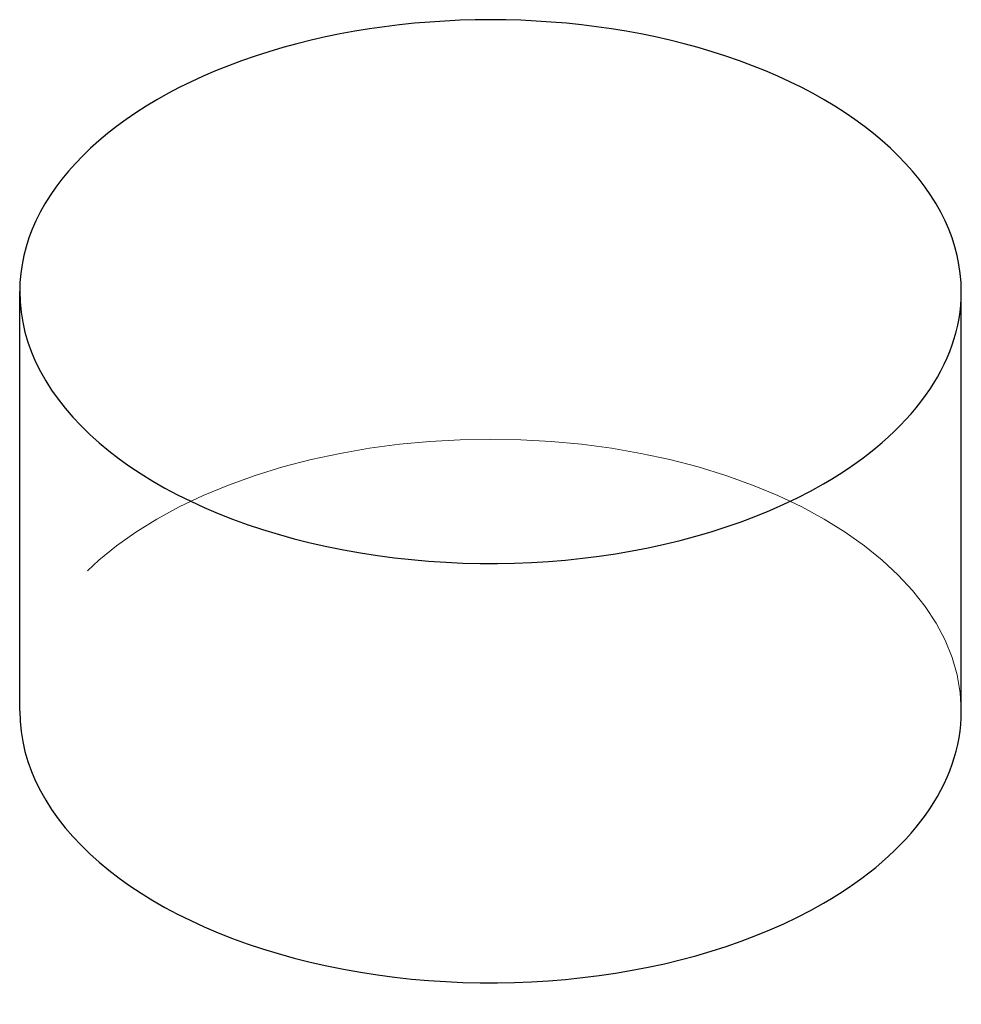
# Model space of a CAD drawing. Header units: millimetres. Extents: x -5.5 to 5.5, y -5.9 to 5.6.
import ezdxf

# ---------------------------------------------------------------- set-up
doc = ezdxf.new("R2010")
doc.units = ezdxf.units.MM
doc.linetypes.add('ACAD_ISO02W100', pattern=[15, 12, -3])
doc.layers.add('HIDDEN', color=7, linetype='ACAD_ISO02W100', lineweight=13)
doc.layers.add('VISIBLE', color=7, linetype='Continuous', lineweight=25)

msp = doc.modelspace()

# ---------------------------------------------------------------- linework, layer by layer
at = {"layer": 'HIDDEN'}
msp.add_ellipse((0, -2.449), major_axis=(5.5, 0), ratio=0.57735, start_param=0, end_param=3.141593, dxfattribs=at)
at = {"layer": 'VISIBLE'}
for p, q in [((-5.5, -2.449), (-5.5, 2.449)), ((5.5, -2.449), (5.5, 2.449))]:
    msp.add_line(p, q, dxfattribs=at)
for centre, start_param, end_param in [((0, 2.449), 0, 3.141593), ((0, 2.449), 3.141593, 5.497787), ((0, 2.449), 5.497787, 6.283185), ((0, -2.449), 3.141593, 5.497787), ((0, -2.449), 5.497787, 6.283185)]:
    msp.add_ellipse(centre, major_axis=(5.5, 0), ratio=0.57735, start_param=start_param, end_param=end_param, dxfattribs=at)

doc.saveas('drawing.dxf')
